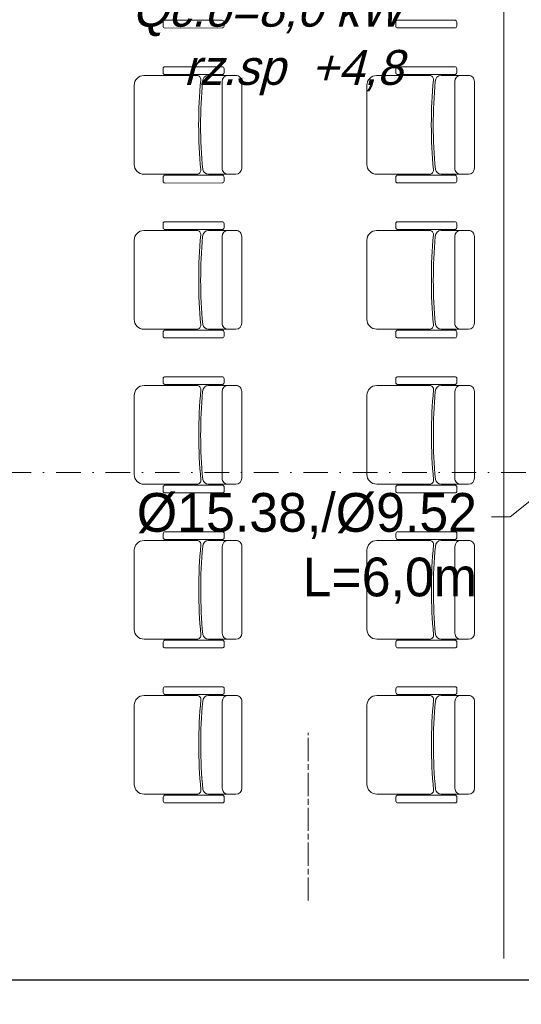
# Model space of a CAD drawing. Header units: centimetres. Extents: x -122 to 72759, y 3298 to 43172.
# Tile 76 of 243: x 35258 to 35517, y 11472 to 11980. Entities that reach past the tile are written whole.
import ezdxf
from ezdxf import colors
from ezdxf.entities.mleader import LeaderData, LeaderLine
from ezdxf.math import Vec2, Vec3

# ---------------------------------------------------------------- set-up
doc = ezdxf.new("R2010")
doc.units = ezdxf.units.CM
doc.header["$MEASUREMENT"] = 0
doc.linetypes.add('CENTERLINE', pattern=[30, 12, -1.5, 3, -1.5, 12])
doc.linetypes.add('DASHDOT', pattern=[25.4, 12.7, -6.35, 0, -6.35])
doc.layers.get('0').update_dxf_attribs({"lineweight": 5})
for name, color, linetype, lineweight in [('0-LINIA CIENKA', 7, 'Continuous', 5), ('0-OSIE', 7, 'DASHDOT', 5), ('IS_HVAC_OPIS', 7, 'Continuous', 9), ('KT-freon', 6, 'GAS_LINE', 35), ('KT_KLIM Opis', 7, 'Continuous', 9), ('ZZZ_Xref', 7, 'Continuous', 5)]:
    doc.layers.add(name, color=color, linetype=linetype, lineweight=lineweight)
doc.styles.add('MBC_0250', font='txt', dxfattribs={"height": 250})
doc.styles.get("Standard").update_dxf_attribs({"font": 'ARIAL.TTF'})
doc.linetypes.add('GAS_LINE', pattern='A,0.5,-0.2,["GAS",Standard,S=0.1,R=0,X=-0.1,Y=-0.05],-0.25', length=0.95)

# ---------------------------------------------------------------- blocks, each defined once
blk = doc.blocks.new('G$CA1DC9C89')
at = {"layer": '0-LINIA CIENKA', "lineweight": 5, "ltscale": 100}
for p, q in [((685.93, 1363.54), (685.93, 1361.52)), ((716.38, 1364.55), (686.94, 1364.55)), ((717.39, 1361.53), (717.39, 1363.54)), ((805.93, 1363.55), (805.93, 1361.53)), ((836.38, 1364.56), (806.94, 1364.56)), ((837.39, 1361.54), (837.39, 1363.55)), ((686.94, 1360.51), (716.38, 1360.52)), ((806.94, 1360.53), (836.38, 1360.53)), ((685.94, 1337.49), (685.94, 1339.5)), ((686.95, 1340.51), (716.39, 1340.51)), ((717.4, 1339.51), (717.4, 1337.49)), ((805.94, 1337.5), (805.94, 1339.51)), ((806.95, 1340.52), (836.39, 1340.52)), ((837.4, 1339.52), (837.4, 1337.5)), ((676.07, 1335.97), (703.37, 1335.98)), ((716.39, 1336.48), (686.95, 1336.48)), ((719.43, 1335.98), (709.34, 1335.98)), ((716.4, 1332.95), (716.4, 1288.08)), ((719.43, 1335.98), (723.46, 1335.98)), ((726.48, 1332.95), (726.49, 1288.08)), ((796.07, 1335.98), (823.37, 1335.99)), ((836.39, 1336.49), (806.95, 1336.49)), ((839.43, 1335.99), (829.34, 1335.99)), ((836.4, 1332.96), (836.4, 1288.09)), ((839.43, 1335.99), (843.46, 1335.99)), ((846.48, 1332.96), (846.49, 1288.09)), ((671.03, 1330.93), (671.03, 1290.09)), ((791.03, 1330.94), (791.03, 1290.1)), ((703.38, 1285.05), (676.07, 1285.05)), ((685.95, 1283.54), (685.95, 1281.52)), ((716.4, 1284.55), (686.96, 1284.55)), ((709.35, 1285.05), (719.43, 1285.06)), ((717.4, 1281.53), (717.4, 1283.54)), ((723.46, 1285.06), (719.43, 1285.06)), ((823.38, 1285.06), (796.07, 1285.06)), ((805.95, 1283.55), (805.95, 1281.53)), ((836.4, 1284.56), (806.96, 1284.56)), ((829.35, 1285.06), (839.43, 1285.07)), ((837.4, 1281.54), (837.4, 1283.55)), ((843.46, 1285.07), (839.43, 1285.07)), ((686.96, 1280.51), (716.4, 1280.52)), ((806.96, 1280.53), (836.4, 1280.53)), ((686.97, 1260.51), (716.41, 1260.51)), ((806.97, 1260.52), (836.41, 1260.52)), ((676.08, 1255.97), (703.39, 1255.98)), ((685.96, 1257.49), (685.96, 1259.5)), ((716.41, 1256.48), (686.97, 1256.48)), ((719.44, 1255.98), (709.36, 1255.98)), ((717.41, 1259.51), (717.41, 1257.49)), ((719.44, 1255.98), (723.47, 1255.98)), ((796.08, 1255.98), (823.39, 1255.99)), ((805.96, 1257.5), (805.96, 1259.51)), ((836.41, 1256.49), (806.97, 1256.49)), ((839.44, 1255.99), (829.36, 1255.99)), ((837.41, 1259.52), (837.41, 1257.5)), ((839.44, 1255.99), (843.47, 1255.99)), ((671.04, 1250.93), (671.04, 1210.09)), ((716.42, 1252.95), (716.42, 1208.08)), ((726.5, 1252.95), (726.5, 1208.08)), ((791.04, 1250.94), (791.04, 1210.1)), ((836.42, 1252.96), (836.42, 1208.09)), ((846.5, 1252.96), (846.5, 1208.09)), ((703.39, 1205.05), (676.09, 1205.05)), ((716.41, 1204.55), (686.97, 1204.55)), ((709.36, 1205.05), (719.44, 1205.06)), ((723.48, 1205.06), (719.44, 1205.06)), ((823.39, 1205.06), (796.09, 1205.06)), ((836.41, 1204.56), (806.97, 1204.56)), ((829.36, 1205.06), (839.44, 1205.07)), ((843.48, 1205.07), (839.44, 1205.07)), ((685.96, 1203.54), (685.96, 1201.52)), ((686.97, 1200.51), (716.41, 1200.52)), ((717.42, 1201.53), (717.42, 1203.54)), ((805.96, 1203.55), (805.96, 1201.53)), ((806.97, 1200.53), (836.41, 1200.53)), ((837.42, 1201.54), (837.42, 1203.55)), ((685.97, 1177.49), (685.97, 1179.5)), ((686.98, 1180.51), (716.42, 1180.51)), ((717.43, 1179.51), (717.43, 1177.49)), ((805.97, 1177.5), (805.97, 1179.51)), ((806.98, 1180.52), (836.42, 1180.52)), ((837.43, 1179.52), (837.43, 1177.5)), ((676.1, 1175.97), (703.4, 1175.98)), ((716.42, 1176.48), (686.98, 1176.48)), ((719.46, 1175.98), (709.37, 1175.98)), ((719.46, 1175.98), (723.49, 1175.98)), ((796.1, 1175.98), (823.4, 1175.99)), ((836.42, 1176.49), (806.98, 1176.49)), ((839.46, 1175.99), (829.37, 1175.99)), ((839.46, 1175.99), (843.49, 1175.99)), ((671.05, 1170.93), (671.06, 1130.09)), ((716.43, 1172.95), (716.43, 1128.08)), ((726.51, 1172.95), (726.52, 1128.08)), ((791.05, 1170.94), (791.06, 1130.1)), ((836.43, 1172.96), (836.43, 1128.09)), ((846.51, 1172.96), (846.52, 1128.09)), ((703.41, 1125.05), (676.1, 1125.05)), ((685.98, 1123.54), (685.98, 1121.52)), ((716.43, 1124.55), (686.99, 1124.55)), ((709.38, 1125.05), (719.46, 1125.06)), ((717.43, 1121.53), (717.43, 1123.54)), ((723.49, 1125.06), (719.46, 1125.06)), ((823.41, 1125.06), (796.1, 1125.06)), ((805.98, 1123.55), (805.98, 1121.53)), ((836.43, 1124.56), (806.99, 1124.56)), ((829.38, 1125.06), (839.46, 1125.07)), ((837.43, 1121.54), (837.43, 1123.55)), ((843.49, 1125.07), (839.46, 1125.07)), ((686.99, 1120.51), (716.43, 1120.52)), ((806.99, 1120.53), (836.43, 1120.53)), ((685.99, 1097.49), (685.99, 1099.5)), ((687, 1100.51), (716.44, 1100.51)), ((717.44, 1099.51), (717.44, 1097.49)), ((805.99, 1097.5), (805.99, 1099.51)), ((807, 1100.52), (836.44, 1100.52)), ((837.44, 1099.52), (837.44, 1097.5)), ((676.11, 1095.97), (703.42, 1095.98)), ((716.44, 1096.48), (687, 1096.48)), ((719.47, 1095.98), (709.39, 1095.98)), ((716.45, 1092.95), (716.45, 1048.08)), ((719.47, 1095.98), (723.5, 1095.98)), ((726.53, 1092.95), (726.53, 1048.08)), ((796.11, 1095.98), (823.42, 1095.99)), ((836.44, 1096.49), (807, 1096.49)), ((839.47, 1095.99), (829.39, 1095.99)), ((836.45, 1092.96), (836.45, 1048.09)), ((839.47, 1095.99), (843.5, 1095.99)), ((846.53, 1092.96), (846.53, 1048.09)), ((671.07, 1090.93), (671.07, 1050.09)), ((791.07, 1090.94), (791.07, 1050.1)), ((703.42, 1045.05), (676.12, 1045.05)), ((685.99, 1043.54), (685.99, 1041.52)), ((716.44, 1044.55), (687, 1044.55)), ((709.39, 1045.05), (719.47, 1045.06)), ((717.45, 1041.53), (717.45, 1043.54)), ((723.51, 1045.06), (719.47, 1045.06)), ((823.42, 1045.06), (796.12, 1045.06)), ((805.99, 1043.55), (805.99, 1041.53)), ((836.44, 1044.56), (807, 1044.56)), ((829.39, 1045.06), (839.47, 1045.07)), ((837.45, 1041.54), (837.45, 1043.55)), ((843.51, 1045.07), (839.47, 1045.07)), ((687, 1040.51), (716.44, 1040.52)), ((807, 1040.53), (836.44, 1040.53)), ((686, 1017.49), (686, 1019.5)), ((687.01, 1020.51), (716.45, 1020.51)), ((716.45, 1016.48), (687.01, 1016.48)), ((717.46, 1019.51), (717.46, 1017.49)), ((806, 1017.5), (806, 1019.51)), ((807.01, 1020.52), (836.45, 1020.52)), ((836.45, 1016.49), (807.01, 1016.49)), ((837.46, 1019.52), (837.46, 1017.5)), ((676.13, 1015.97), (703.43, 1015.98)), ((719.49, 1015.98), (709.4, 1015.98)), ((716.46, 1012.95), (716.46, 968.08)), ((719.49, 1015.98), (723.52, 1015.98)), ((726.54, 1012.95), (726.55, 968.08)), ((796.13, 1015.98), (823.43, 1015.99)), ((839.49, 1015.99), (829.4, 1015.99)), ((836.46, 1012.96), (836.46, 968.09)), ((839.49, 1015.99), (843.52, 1015.99)), ((846.54, 1012.96), (846.55, 968.09)), ((671.08, 1010.93), (671.09, 970.09)), ((791.08, 1010.94), (791.09, 970.1)), ((703.44, 965.05), (676.13, 965.05)), ((686.01, 963.54), (686.01, 961.52)), ((716.45, 964.55), (687.02, 964.55)), ((709.41, 965.05), (719.49, 965.06)), ((717.46, 961.53), (717.46, 963.54)), ((723.52, 965.06), (719.49, 965.06)), ((823.44, 965.06), (796.13, 965.06)), ((806.01, 963.55), (806.01, 961.53)), ((836.45, 964.56), (807.02, 964.56)), ((807.02, 960.53), (836.46, 960.53)), ((829.41, 965.06), (839.49, 965.07)), ((837.46, 961.54), (837.46, 963.55)), ((843.52, 965.07), (839.49, 965.07)), ((687.02, 960.51), (716.46, 960.52))]:
    blk.add_line(p, q, dxfattribs=at)
for centre, radius, start, end in [((686.94, 1363.54), 1.01, 90.0049, 180.0049), ((716.38, 1363.54), 1.01, 0.0049, 90.0049), ((806.94, 1363.55), 1.01, 90.0049, 180.0049), ((836.38, 1363.55), 1.01, 0.0049, 90.0049), ((686.94, 1361.52), 1.01, 180.0049, 270.0049), ((716.38, 1361.53), 1.01, 270.0049, 0.0049), ((806.94, 1361.53), 1.01, 180.0049, 270.0049), ((836.38, 1361.54), 1.01, 270.0049, 0.0049), ((686.95, 1339.5), 1.01, 90.0049, 180.0049), ((686.95, 1337.49), 1.01, 180.0049, 270.0049), ((716.39, 1339.51), 1.01, 0.0049, 90.0049), ((716.39, 1337.49), 1.01, 270.0049, 0.0049), ((806.95, 1339.51), 1.01, 90.0049, 180.0049), ((806.95, 1337.5), 1.01, 180.0049, 270.0049), ((836.39, 1339.52), 1.01, 0.0049, 90.0049), ((836.39, 1337.5), 1.01, 270.0049, 0.0049), ((676.07, 1330.93), 5.04, 90.0049, 180.0049), ((703.37, 1333.96), 2.02, 354.5863, 90.0049), ((950.53, 1310.54), 246.25, 174.5863, 185.4235), ((950.53, 1310.54), 245.24, 174.7559, 185.3849), ((709.34, 1332.95), 3.03, 90.0049, 180.0049), ((719.43, 1332.95), 3.03, 90.0049, 180.0049), ((723.46, 1332.95), 3.03, 0.0049, 90.0049), ((796.07, 1330.94), 5.04, 90.0049, 180.0049), ((823.37, 1333.97), 2.02, 354.5863, 90.0049), ((1070.53, 1310.55), 246.25, 174.5863, 185.4235), ((1070.53, 1310.55), 245.24, 174.7559, 185.3849), ((829.34, 1332.96), 3.03, 90.0049, 180.0049), ((839.43, 1332.96), 3.03, 90.0049, 180.0049), ((843.46, 1332.96), 3.03, 0.0049, 90.0049), ((676.07, 1290.09), 5.04, 180.0049, 270.0049), ((703.38, 1287.07), 2.02, 270.0049, 5.4235), ((709.35, 1288.08), 3.03, 190.6339, 270.0049), ((719.43, 1288.08), 3.03, 180.0049, 270.0049), ((723.46, 1288.08), 3.03, 270.0049, 0.0049), ((796.07, 1290.1), 5.04, 180.0049, 270.0049), ((823.38, 1287.08), 2.02, 270.0049, 5.4235), ((829.35, 1288.09), 3.03, 190.6339, 270.0049), ((839.43, 1288.09), 3.03, 180.0049, 270.0049), ((843.46, 1288.09), 3.03, 270.0049, 0.0049), ((686.96, 1283.54), 1.01, 90.0049, 180.0049), ((686.96, 1281.52), 1.01, 180.0049, 270.0049), ((716.4, 1283.54), 1.01, 0.0049, 90.0049), ((716.4, 1281.53), 1.01, 270.0049, 0.0049), ((806.96, 1283.55), 1.01, 90.0049, 180.0049), ((806.96, 1281.53), 1.01, 180.0049, 270.0049), ((836.4, 1283.55), 1.01, 0.0049, 90.0049), ((836.4, 1281.54), 1.01, 270.0049, 0.0049), ((686.97, 1259.5), 1.01, 90.0049, 180.0049), ((716.41, 1259.51), 1.01, 0.0049, 90.0049), ((806.97, 1259.51), 1.01, 90.0049, 180.0049), ((836.41, 1259.52), 1.01, 0.0049, 90.0049), ((676.08, 1250.93), 5.04, 90.0049, 180.0049), ((686.97, 1257.49), 1.01, 180.0049, 270.0049), ((703.39, 1253.96), 2.02, 354.5863, 90.0049), ((709.36, 1252.95), 3.03, 90.0049, 180.0049), ((716.41, 1257.49), 1.01, 270.0049, 0.0049), ((719.44, 1252.95), 3.03, 90.0049, 180.0049), ((723.47, 1252.95), 3.03, 0.0049, 90.0049), ((796.08, 1250.94), 5.04, 90.0049, 180.0049), ((806.97, 1257.5), 1.01, 180.0049, 270.0049), ((823.39, 1253.97), 2.02, 354.5863, 90.0049), ((829.36, 1252.96), 3.03, 90.0049, 180.0049), ((836.41, 1257.5), 1.01, 270.0049, 0.0049), ((839.44, 1252.96), 3.03, 90.0049, 180.0049), ((843.47, 1252.96), 3.03, 0.0049, 90.0049), ((950.55, 1230.54), 246.25, 174.5863, 185.4235), ((950.55, 1230.54), 245.24, 174.7559, 185.3849), ((1070.55, 1230.55), 246.25, 174.5863, 185.4235), ((1070.55, 1230.55), 245.24, 174.7559, 185.3849), ((676.09, 1210.09), 5.04, 180.0049, 270.0049), ((796.09, 1210.1), 5.04, 180.0049, 270.0049), ((686.97, 1203.54), 1.01, 90.0049, 180.0049), ((703.39, 1207.07), 2.02, 270.0049, 5.4235), ((709.36, 1208.08), 3.03, 190.6339, 270.0049), ((716.41, 1203.54), 1.01, 0.0049, 90.0049), ((719.44, 1208.08), 3.03, 180.0049, 270.0049), ((723.48, 1208.08), 3.03, 270.0049, 0.0049), ((806.97, 1203.55), 1.01, 90.0049, 180.0049), ((823.39, 1207.08), 2.02, 270.0049, 5.4235), ((829.36, 1208.09), 3.03, 190.6339, 270.0049), ((836.41, 1203.55), 1.01, 0.0049, 90.0049), ((839.44, 1208.09), 3.03, 180.0049, 270.0049), ((843.48, 1208.09), 3.03, 270.0049, 0.0049), ((686.97, 1201.52), 1.01, 180.0049, 270.0049), ((716.41, 1201.53), 1.01, 270.0049, 0.0049), ((806.97, 1201.53), 1.01, 180.0049, 270.0049), ((836.41, 1201.54), 1.01, 270.0049, 0.0049), ((686.98, 1179.5), 1.01, 90.0049, 180.0049), ((716.42, 1179.51), 1.01, 0.0049, 90.0049), ((806.98, 1179.51), 1.01, 90.0049, 180.0049), ((836.42, 1179.52), 1.01, 0.0049, 90.0049), ((676.1, 1170.93), 5.04, 90.0049, 180.0049), ((686.98, 1177.49), 1.01, 180.0049, 270.0049), ((703.4, 1173.96), 2.02, 354.5863, 90.0049), ((709.37, 1172.95), 3.03, 90.0049, 180.0049), ((716.42, 1177.49), 1.01, 270.0049, 0.0049), ((719.46, 1172.95), 3.03, 90.0049, 180.0049), ((723.49, 1172.95), 3.03, 0.0049, 90.0049), ((796.1, 1170.94), 5.04, 90.0049, 180.0049), ((806.98, 1177.5), 1.01, 180.0049, 270.0049), ((823.4, 1173.97), 2.02, 354.5863, 90.0049), ((829.37, 1172.96), 3.03, 90.0049, 180.0049), ((836.42, 1177.5), 1.01, 270.0049, 0.0049), ((839.46, 1172.96), 3.03, 90.0049, 180.0049), ((843.49, 1172.96), 3.03, 0.0049, 90.0049), ((950.56, 1150.54), 246.25, 174.5863, 185.4235), ((950.56, 1150.54), 245.24, 174.7559, 185.3849), ((1070.56, 1150.55), 246.25, 174.5863, 185.4235), ((1070.56, 1150.55), 245.24, 174.7559, 185.3849), ((676.1, 1130.09), 5.04, 180.0049, 270.0049), ((796.1, 1130.1), 5.04, 180.0049, 270.0049), ((686.99, 1123.54), 1.01, 90.0049, 180.0049), ((703.41, 1127.07), 2.02, 270.0049, 5.4235), ((709.38, 1128.08), 3.03, 190.6339, 270.0049), ((719.46, 1128.08), 3.03, 180.0049, 270.0049), ((716.43, 1123.54), 1.01, 0.0049, 90.0049), ((723.49, 1128.08), 3.03, 270.0049, 0.0049), ((806.99, 1123.55), 1.01, 90.0049, 180.0049), ((823.41, 1127.08), 2.02, 270.0049, 5.4235), ((829.38, 1128.09), 3.03, 190.6339, 270.0049), ((839.46, 1128.09), 3.03, 180.0049, 270.0049), ((836.43, 1123.55), 1.01, 0.0049, 90.0049), ((843.49, 1128.09), 3.03, 270.0049, 0.0049), ((686.99, 1121.52), 1.01, 180.0049, 270.0049), ((716.43, 1121.53), 1.01, 270.0049, 0.0049), ((806.99, 1121.53), 1.01, 180.0049, 270.0049), ((836.43, 1121.54), 1.01, 270.0049, 0.0049), ((687, 1099.5), 1.01, 90.0049, 180.0049), ((716.44, 1099.51), 1.01, 0.0049, 90.0049), ((807, 1099.51), 1.01, 90.0049, 180.0049), ((836.44, 1099.52), 1.01, 0.0049, 90.0049), ((676.11, 1090.93), 5.04, 90.0049, 180.0049), ((687, 1097.49), 1.01, 180.0049, 270.0049), ((703.42, 1093.96), 2.02, 354.5863, 90.0049), ((950.58, 1070.54), 246.25, 174.5863, 185.4235), ((950.58, 1070.54), 245.24, 174.7559, 185.3849), ((709.39, 1092.95), 3.03, 90.0049, 180.0049), ((716.44, 1097.49), 1.01, 270.0049, 0.0049), ((719.47, 1092.95), 3.03, 90.0049, 180.0049), ((723.5, 1092.95), 3.03, 0.0049, 90.0049), ((796.11, 1090.94), 5.04, 90.0049, 180.0049), ((807, 1097.5), 1.01, 180.0049, 270.0049), ((823.42, 1093.97), 2.02, 354.5863, 90.0049), ((1070.58, 1070.55), 246.25, 174.5863, 185.4235), ((1070.58, 1070.55), 245.24, 174.7559, 185.3849), ((829.39, 1092.96), 3.03, 90.0049, 180.0049), ((836.44, 1097.5), 1.01, 270.0049, 0.0049), ((839.47, 1092.96), 3.03, 90.0049, 180.0049), ((843.5, 1092.96), 3.03, 0.0049, 90.0049), ((676.11, 1050.09), 5.04, 180.0049, 270.0049), ((703.42, 1047.07), 2.02, 270.0049, 5.4235), ((709.39, 1048.08), 3.03, 190.6339, 270.0049), ((719.47, 1048.08), 3.03, 180.0049, 270.0049), ((723.51, 1048.08), 3.03, 270.0049, 0.0049), ((796.11, 1050.1), 5.04, 180.0049, 270.0049), ((823.42, 1047.08), 2.02, 270.0049, 5.4235), ((829.39, 1048.09), 3.03, 190.6339, 270.0049), ((839.47, 1048.09), 3.03, 180.0049, 270.0049), ((843.51, 1048.09), 3.03, 270.0049, 0.0049), ((687, 1043.54), 1.01, 90.0049, 180.0049), ((716.44, 1043.54), 1.01, 0.0049, 90.0049), ((807, 1043.55), 1.01, 90.0049, 180.0049), ((836.44, 1043.55), 1.01, 0.0049, 90.0049), ((687, 1041.52), 1.01, 180.0049, 270.0049), ((716.44, 1041.53), 1.01, 270.0049, 0.0049), ((807, 1041.53), 1.01, 180.0049, 270.0049), ((836.44, 1041.54), 1.01, 270.0049, 0.0049), ((687.01, 1019.5), 1.01, 90.0049, 180.0049), ((687.01, 1017.49), 1.01, 180.0049, 270.0049), ((716.45, 1019.51), 1.01, 0.0049, 90.0049), ((716.45, 1017.49), 1.01, 270.0049, 0.0049), ((807.01, 1019.51), 1.01, 90.0049, 180.0049), ((807.01, 1017.5), 1.01, 180.0049, 270.0049), ((836.45, 1019.52), 1.01, 0.0049, 90.0049), ((836.45, 1017.5), 1.01, 270.0049, 0.0049), ((676.13, 1010.93), 5.04, 90.0049, 180.0049), ((703.43, 1013.96), 2.02, 354.5863, 90.0049), ((950.59, 990.54), 246.25, 174.5863, 185.4235), ((950.59, 990.54), 245.24, 174.7559, 185.3849), ((709.4, 1012.95), 3.03, 90.0049, 180.0049), ((719.49, 1012.95), 3.03, 90.0049, 180.0049), ((723.52, 1012.95), 3.03, 0.0049, 90.0049), ((796.13, 1010.94), 5.04, 90.0049, 180.0049), ((823.43, 1013.97), 2.02, 354.5863, 90.0049), ((1070.59, 990.55), 246.25, 174.5863, 185.4235), ((1070.59, 990.55), 245.24, 174.7559, 185.3849), ((829.4, 1012.96), 3.03, 90.0049, 180.0049), ((839.49, 1012.96), 3.03, 90.0049, 180.0049), ((843.52, 1012.96), 3.03, 0.0049, 90.0049), ((676.13, 970.09), 5.04, 180.0049, 270.0049), ((703.44, 967.07), 2.02, 270.0049, 5.4235), ((709.41, 968.08), 3.03, 190.6339, 270.0049), ((719.49, 968.08), 3.03, 180.0049, 270.0049), ((723.52, 968.08), 3.03, 270.0049, 0.0049), ((796.13, 970.1), 5.04, 180.0049, 270.0049), ((823.44, 967.08), 2.02, 270.0049, 5.4235), ((829.41, 968.09), 3.03, 190.6339, 270.0049), ((839.49, 968.09), 3.03, 180.0049, 270.0049), ((843.52, 968.09), 3.03, 270.0049, 0.0049), ((687.02, 963.54), 1.01, 90.0049, 180.0049), ((687.02, 961.52), 1.01, 180.0049, 270.0049), ((716.45, 963.54), 1.01, 0.0049, 90.0049), ((716.46, 961.53), 1.01, 270.0049, 0.0049), ((807.02, 963.55), 1.01, 90.0049, 180.0049), ((807.02, 961.53), 1.01, 180.0049, 270.0049), ((836.45, 963.55), 1.01, 0.0049, 90.0049), ((836.46, 961.54), 1.01, 270.0049, 0.0049)]:
    blk.add_arc(centre, radius, start, end, dxfattribs=at)
at = {"layer": '0-OSIE', "lineweight": 5}
blk.add_lwpolyline([(-236.21, 1131.01), (4272.26, 1131.01)], dxfattribs=at)

msp = doc.modelspace()

# ---------------------------------------------------------------- block references
at = {"layer": 'ZZZ_Xref'}
msp.add_blockref('G$CA1DC9C89', (34646.15529, 10615.38849), dxfattribs=at)

# ---------------------------------------------------------------- next in the draw order: linework, layer by layer
at = {"linetype": 'CENTERLINE'}
msp.add_line((35406.90584, 11525.47465), (35406.90584, 11612.14129), dxfattribs=at)
msp.add_lwpolyline([(35435.94876, 12208.03602), (35507.82603, 12208.03602), (35507.82603, 11495.64194)])
at = {"layer": 'KT-freon', "ltscale": 50}
msp.add_lwpolyline([(34973.58554, 11893.43302), (35007.63573, 11893.43302, -0.414213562), (35017.63573, 11883.43302), (35017.63573, 11494.46271, 0.414307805), (35027.63894, 11484.46271), (36207.95159, 11484.84248, -0.414307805), (36217.95481, 11474.84248), (36217.95481, 11343.41219)], format="xyb", dxfattribs=at)

# ---------------------------------------------------------------- next in the draw order: leaders
at = {"layer": 'IS_HVAC_OPIS'}
ml = msp.add_multileader_mtext('Standard', dxfattribs=at)
ml.set_content('%%C15.38,/%%C9.52   \\PL=6,0m', color=256, style='MBC_0250')
ml.set_leader_properties(color=256, linetype='Continuous', lineweight=0)
ml.build(insert=Vec2(0, 0))
ml.multileader.update_dxf_attribs({"dogleg_length": 21.66695, "arrow_head_size": 12.5, "scale": 100})
ctx = ml.context
ctx.base_point, ctx.scale, ctx.char_height, ctx.arrow_head_size, ctx.landing_gap_size, ctx.plane_origin = Vec3(35305.81447, 11723.53481), 100, 20, 12.5, 7.5, Vec3(34666.23752, 11318.35349)
ctx.text_align_type = 2
notes = []
notes.append((ctx, [(0, (1, 1, 0), (35511.16355, 11723.53481), (-1, 0), 9.66695, [(0, [(35539.09952, 11746.09847)], 0, [])])]))
ctx.mtext.insert, ctx.mtext.width, ctx.mtext.alignment, ctx.mtext.line_spacing_factor, ctx.mtext.flow_direction = Vec3(35493.9966, 11735.88133), 338.2148227, 3, 1.00005, 5
ml = msp.add_multileader_mtext('Standard', dxfattribs=at)
ml.set_content('%%C19.05/,%%C9.52 \\PL=7,5m', color=256, style='MBC_0250')
ml.set_leader_properties(color=256, linetype='Continuous', lineweight=0)
ml.build(insert=Vec2(0, 0))
ml.multileader.update_dxf_attribs({"dogleg_length": 21.66695, "arrow_head_size": 12.5, "scale": 100})
ctx = ml.context
ctx.base_point, ctx.scale, ctx.char_height, ctx.arrow_head_size, ctx.landing_gap_size, ctx.plane_origin = Vec3(35733.64332, 11566.02553), 100, 20, 12.5, 7.5, Vec3(35063.8262, 10881.50036)
ctx.text_align_type = 2
notes.append((ctx, [(0, (1, 1, 0), (35938.99239, 11566.02553), (-1, 0), 9.66695, [(0, [(35927.46109, 11484.63995)], 0, [])])]))
ctx.mtext.insert, ctx.mtext.width, ctx.mtext.alignment, ctx.mtext.line_spacing_factor, ctx.mtext.flow_direction = Vec3(35921.82544, 11578.37205), 360.4336263, 3, 1.00005, 5
at = {"layer": 'KT_KLIM Opis'}
ml = msp.add_multileader_mtext('Standard', dxfattribs=at)
ml.set_content('{\\C5; Jednostka wew\\Pwym=246x840x840\\Pwaga 24,5 kg\\Pdzwieku od 25-33dB\\P\\Q15;Qch=7,1kW\\P\\C1;Qc.o=8,0 kW\\Prz.sp  +4,8}', color=256, style='MBC_0250')
ml.set_leader_properties(color=256, linetype='Continuous', lineweight=0)
ml.build(insert=Vec2(0, 0))
ml.multileader.update_dxf_attribs({"dogleg_length": 0.03917, "arrow_head_size": 12.5, "scale": 100})
ctx = ml.context
ctx.base_point, ctx.scale, ctx.char_height, ctx.arrow_head_size, ctx.landing_gap_size, ctx.plane_origin = Vec3(35784.5857, 12172.60966), 100, 18, 12.5, 7.5, Vec3(34673.82887, 11672.55569)
ctx.text_align_type = 2
notes.append((ctx, [(0, (1, 1, 0), (36029.16533, 12172.60966), (-1, 0), 3.9166, [(0, [(36104.5, 11907.90839)], 0, [])])]))
ctx.mtext.insert, ctx.mtext.width, ctx.mtext.alignment, ctx.mtext.line_spacing_factor, ctx.mtext.flow_direction = Vec3(36017.74873, 12184.1083), 269.0774305, 3, 1.00005, 5
ml = msp.add_multileader_mtext('Standard', dxfattribs=at)
ml.set_content('{\\C5; Jednostka wew\\Pwym=246x840x840\\Pwaga 24,5 kg\\Pdzwieku od 25-33dB\\P\\Q15;Qch=7,1kW\\P\\C1;Qc.o=8,0 kW\\Prz.sp  +4,8}', color=256, style='MBC_0250')
ml.set_leader_properties(color=256, linetype='Continuous', lineweight=0)
ml.build(insert=Vec2(0, 0))
ml.multileader.update_dxf_attribs({"dogleg_length": 0.03917, "arrow_head_size": 12.5, "scale": 100})
ctx = ml.context
ctx.base_point, ctx.scale, ctx.char_height, ctx.arrow_head_size, ctx.landing_gap_size, ctx.plane_origin = Vec3(35222.5857, 12133.10966), 100, 18, 12.5, 7.5, Vec3(34111.82887, 11633.05569)
ctx.text_align_type = 2
notes.append((ctx, [(0, (1, 1, 0), (35467.16533, 12133.10966), (-1, 0), 3.9166, [(0, [(35576, 11885.93568)], 0, [])])]))
ctx.mtext.insert, ctx.mtext.width, ctx.mtext.alignment, ctx.mtext.line_spacing_factor, ctx.mtext.flow_direction = Vec3(35455.74873, 12144.6083), 269.0774305, 3, 1.00005, 5
for ctx, leaders in notes:
    for number, flags, end, landing, length, lines in leaders:
        leader = LeaderData()
        leader.index, (leader.has_last_leader_line, leader.has_dogleg_vector, leader.attachment_direction) = number, flags
        leader.last_leader_point, leader.dogleg_vector, leader.dogleg_length = Vec3(end), Vec3(landing), length
        for number, points, colour, breaks in lines:
            line = LeaderLine()
            line.index, line.vertices, line.color, line.breaks = number, Vec3.list(points), colors.encode_raw_color(colour), breaks
            leader.lines.append(line)
        ctx.leaders.append(leader)

doc.saveas('drawing.dxf')
